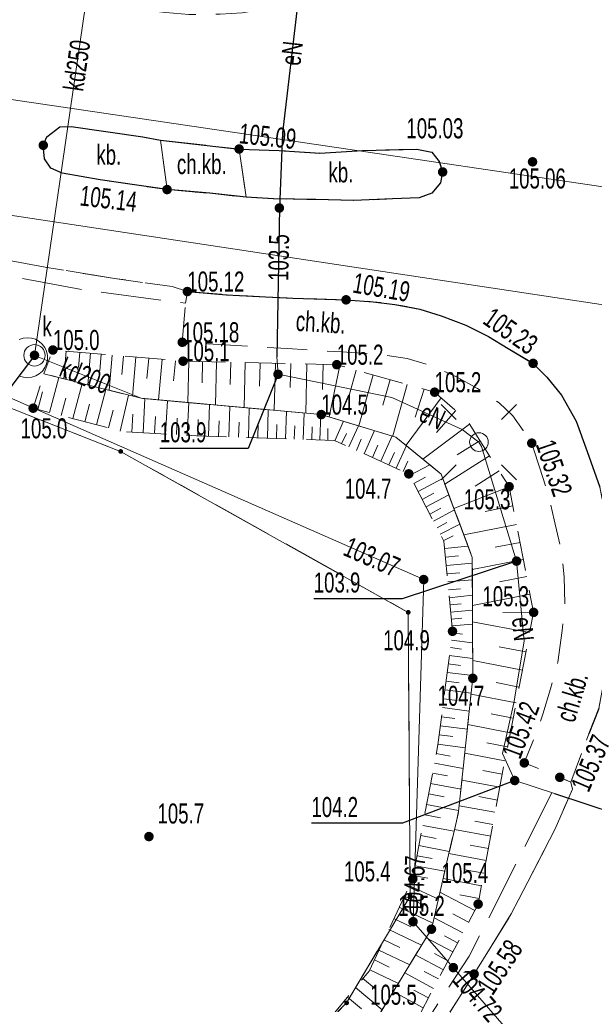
# Model space of a CAD drawing. Header units: inches. Extents: x 6497603 to 6502483, y 5925790 to 5934357.
# Tile 104 of 256: x 6501001 to 6501023, y 5926097 to 5926133. Entities that reach past the tile are written whole.
import ezdxf
from ezdxf.enums import TextEntityAlignment as Align

# ---------------------------------------------------------------- set-up
doc = ezdxf.new("R2010")
doc.units = ezdxf.units.IN
doc.header["$MEASUREMENT"] = 0
for name, pattern in [('1.5_0.75', [2.25, 1.5, -0.75]), ('2.25_0.75', [3, 2.25, -0.75]), ('219-1000', [0, 0]), ('egkk-1000', [3, 2.25, -0.75]), ('egug-1000', [1.5, 0.75, -0.75])]:
    doc.linetypes.add(name, pattern=pattern)
for name, color, linetype in [('000 Inne (niezydentyfikowane)', 7, 'Continuous'), ('203-punkt graniczny', 7, 'Continuous'), ('217-kontur klasyfikacyjny', 7, 'Continuous'), ('218-kontur użytku gruntowego', 7, 'Continuous'), ('219-działka ewidencyjna', 7, 'Continuous'), ('chodnik', 7, 'Continuous'), ('chodnik-Atr17', 7, 'Continuous'), ('jezdnia', 7, 'Continuous'), ('komora podziemna', 7, 'Continuous'), ('krawężnik', 7, 'Continuous'), ('latarnia', 7, 'Continuous'), ('obszar utwardzony', 7, 'Continuous'), ('obszar utwardzony-Atr17', 7, 'Continuous'), ('obudowa ochronna przewodu', 7, 'Continuous'), ('pikieta naturalna', 7, 'Continuous'), ('pikieta naturalna-Atr2', 7, 'Continuous'), ('pikieta sztuczna', 7, 'Continuous'), ('pikieta sztuczna-Atr2', 7, 'Continuous'), ('przewód elektroenergetyczny podziemny', 7, 'Continuous'), ('przewód elektroenergetyczny podziemny-Atr1', 7, 'Continuous'), ('przewód kanalizacyjny', 7, 'Continuous'), ('przewód kanalizacyjny-Atr1', 7, 'Continuous'), ('przewód telekomunikacyjny podziemny', 7, 'Continuous'), ('rzędna', 7, 'Continuous'), ('rzędna-Atr2', 7, 'Continuous'), ('skarpa nieumocniona', 7, 'Continuous'), ('właz do komory lub kanału - okrągły', 7, 'Continuous'), ('właz do komory lub kanału - okrągły-Atr17', 7, 'Continuous')]:
    doc.layers.add(name, color=color, linetype=linetype)
doc.styles.get("Standard").update_dxf_attribs({"font": 'arial.ttf'})

# ---------------------------------------------------------------- blocks, each defined once
blk = doc.blocks.new('203')
at = {"linetype": 'Continuous', "lineweight": 0}
h = blk.add_hatch(color=0, dxfattribs=at)
edge = h.paths.add_edge_path()
edge.add_arc((0, 0), 0.09, 0, 360)
blk = doc.blocks.new('PW01')
at = {"linetype": 'Continuous', "lineweight": 13}
h = blk.add_hatch(color=0, dxfattribs=at)
edge = h.paths.add_edge_path()
edge.add_arc((0, 0), 0.18, 0, 360)
blk = doc.blocks.new('US22')
at = {"color": 0, "linetype": 'Continuous', "lineweight": 0}
blk.add_circle((0, 0), 0.4, dxfattribs=at)
blk = doc.blocks.new('SM01')
at = {"color": 0, "linetype": 'Continuous', "lineweight": 13}
for p, q in [((-0.848, 0.848), (-1.414, 1.414)), ((0.849, 0.848), (1.414, 1.414)), ((-0.848, -0.849), (-1.414, -1.414)), ((0.849, -0.849), (1.414, -1.414))]:
    blk.add_line(p, q, dxfattribs=at)
blk.add_circle((0, 0), 0.35, dxfattribs=at)

msp = doc.modelspace()

# ---------------------------------------------------------------- linework, layer by layer
at = {"layer": '000 Inne (niezydentyfikowane)', "color": 7, "linetype": 'Continuous', "lineweight": 18, "flags": 128}
for points in [[(6501002.81, 5926121.04), (6501002.72, 5926120)], [(6501003.32, 5926120.99), (6501003.27, 5926120.43)], [(6501003.72, 5926120.96), (6501003.62, 5926119.77)], [(6501004.12, 5926120.92), (6501004.07, 5926120.3)], [(6501004.53, 5926120.89), (6501004.42, 5926119.57)], [(6501004.96, 5926120.85), (6501004.9, 5926120.16)], [(6501005.42, 5926120.81), (6501005.29, 5926119.35)], [(6501005.9, 5926120.77), (6501005.83, 5926120.01)], [(6501006.4, 5926120.73), (6501006.27, 5926119.21)], [(6501006.9, 5926120.68), (6501006.83, 5926119.93)], [(6501007.41, 5926120.66), (6501007.37, 5926119.11)], [(6501007.92, 5926120.64), (6501007.9, 5926119.85)], [(6501008.44, 5926120.63), (6501008.4, 5926119.02)], [(6501008.98, 5926120.62), (6501008.96, 5926119.79)], [(6501009.52, 5926120.61), (6501009.48, 5926118.92)], [(6501010.08, 5926120.59), (6501010.06, 5926119.73)], [(6501010.65, 5926120.58), (6501010.61, 5926118.82)], [(6501011.23, 5926120.57), (6501011.21, 5926119.67)], [(6501011.83, 5926120.56), (6501011.79, 5926118.71)], [(6501012.44, 5926120.54), (6501012.42, 5926119.6)], [(6501013.06, 5926120.5), (6501012.66, 5926118.57)], [(6501013.68, 5926120.32), (6501013.42, 5926119.37)], [(6501002.18, 5926118.74), (6501002.53, 5926120.05)], [(6501003.06, 5926118.51), (6501003.41, 5926119.83)], [(6501014.31, 5926120.15), (6501013.78, 5926118.24)], [(6501014.95, 5926119.97), (6501014.68, 5926119.01)], [(6501015.59, 5926119.79), (6501015.05, 5926117.86)], [(6501001.75, 5926118.85), (6501001.92, 5926119.51)], [(6501003.95, 5926118.28), (6501004.3, 5926119.6)], [(6501016.23, 5926119.61), (6501015.89, 5926118.56)], [(6501002.62, 5926118.62), (6501002.8, 5926119.28)], [(6501003.51, 5926118.39), (6501003.68, 5926119.05)], [(6501004.83, 5926118.04), (6501005.14, 5926119.39)], [(6501005.7, 5926117.98), (6501005.76, 5926119.26)], [(6501006.53, 5926117.93), (6501006.6, 5926119.18)], [(6501007.34, 5926117.89), (6501007.41, 5926119.11)], [(6501016.86, 5926119.29), (6501015.55, 5926117.51)], [(6501004.39, 5926118.16), (6501004.57, 5926118.83)], [(6501008.14, 5926117.85), (6501008.18, 5926119.04)], [(6501008.9, 5926117.83), (6501008.94, 5926118.97)], [(6501009.64, 5926117.8), (6501009.67, 5926118.9)], [(6501010.35, 5926117.78), (6501010.38, 5926118.84)], [(6501011.03, 5926117.75), (6501011.07, 5926118.78)], [(6501011.69, 5926117.73), (6501011.73, 5926118.72)], [(6501017.41, 5926118.81), (6501016.69, 5926117.99)], [(6501005.27, 5926118), (6501005.31, 5926118.67)], [(6501006.12, 5926117.96), (6501006.15, 5926118.59)], [(6501006.94, 5926117.91), (6501006.97, 5926118.53)], [(6501007.74, 5926117.87), (6501007.76, 5926118.47)], [(6501008.52, 5926117.84), (6501008.54, 5926118.42)], [(6501009.27, 5926117.81), (6501009.29, 5926118.38)], [(6501009.99, 5926117.79), (6501010.01, 5926118.33)], [(6501012.32, 5926117.71), (6501012.35, 5926118.66)], [(6501012.88, 5926117.68), (6501013.2, 5926118.41)], [(6501010.69, 5926117.77), (6501010.71, 5926118.29)], [(6501011.36, 5926117.74), (6501011.38, 5926118.24)], [(6501012.01, 5926117.72), (6501012.03, 5926118.2)], [(6501012.61, 5926117.7), (6501012.62, 5926118.14)], [(6501013.13, 5926117.57), (6501013.31, 5926117.95)], [(6501013.4, 5926117.45), (6501013.76, 5926118.24)], [(6501013.98, 5926117.19), (6501014.37, 5926118.06)], [(6501017.93, 5926118.3), (6501016.18, 5926116.99)], [(6501013.69, 5926117.32), (6501013.87, 5926117.74)], [(6501014.6, 5926116.91), (6501015.03, 5926117.86)], [(6501018.32, 5926117.69), (6501017.47, 5926117.15)], [(6501014.29, 5926117.05), (6501014.49, 5926117.51)], [(6501014.9, 5926116.78), (6501015.11, 5926117.24)], [(6501015.18, 5926116.65), (6501015.56, 5926117.5)], [(6501015.44, 5926116.53), (6501015.62, 5926116.92)], [(6501018.68, 5926117.11), (6501017, 5926116.05)], [(6501015.68, 5926116.38), (6501016.44, 5926116.78)], [(6501019.04, 5926116.55), (6501018.14, 5926115.98)], [(6501015.84, 5926116.08), (6501016.28, 5926116.31)], [(6501016, 5926115.78), (6501016.92, 5926116.26)], [(6501019.41, 5926115.95), (6501017.34, 5926115.14)], [(6501016.15, 5926115.48), (6501016.59, 5926115.72)], [(6501016.3, 5926115.2), (6501017.15, 5926115.65)], [(6501016.44, 5926114.93), (6501016.85, 5926115.15)], [(6501016.58, 5926114.67), (6501017.36, 5926115.09)], [(6501019.55, 5926115.24), (6501018.51, 5926115.03)], [(6501016.71, 5926114.42), (6501017.08, 5926114.62)], [(6501016.83, 5926114.18), (6501017.56, 5926114.56)], [(6501019.69, 5926114.54), (6501017.71, 5926114.15)], [(6501016.96, 5926113.94), (6501017.31, 5926114.12)], [(6501017, 5926113.64), (6501017.87, 5926113.73)], [(6501019.82, 5926113.87), (6501018.89, 5926113.69)], [(6501017.03, 5926113.32), (6501017.51, 5926113.37)], [(6501019.94, 5926113.23), (6501018.03, 5926112.86)], [(6501017.06, 5926113), (6501018.03, 5926113.09)], [(6501017.09, 5926112.69), (6501017.56, 5926112.73)], [(6501017.12, 5926112.39), (6501018.03, 5926112.47)], [(6501020.07, 5926112.6), (6501019.05, 5926112.4)], [(6501017.14, 5926112.09), (6501017.59, 5926112.13)], [(6501017.17, 5926111.8), (6501018.04, 5926111.89)], [(6501020.2, 5926111.93), (6501018.04, 5926111.51)], [(6501017.2, 5926111.53), (6501017.62, 5926111.57)], [(6501017.22, 5926111.26), (6501018.04, 5926111.33)], [(6501017.25, 5926110.99), (6501017.64, 5926111.03)], [(6501020.33, 5926111.23), (6501019.18, 5926111.24)], [(6501017.27, 5926110.74), (6501018.04, 5926110.81)], [(6501020.18, 5926110.49), (6501018.04, 5926110.9)], [(6501017.25, 5926110.21), (6501018.04, 5926110.11)], [(6501017.28, 5926110.48), (6501017.66, 5926110.43)], [(6501017.21, 5926109.93), (6501017.63, 5926109.87)], [(6501020.04, 5926109.77), (6501019.04, 5926109.96)], [(6501017.17, 5926109.63), (6501018.05, 5926109.52)], [(6501017.13, 5926109.32), (6501017.59, 5926109.26)], [(6501019.91, 5926109.09), (6501018.05, 5926109.45)], [(6501017.09, 5926109), (6501018.05, 5926108.88)], [(6501017.01, 5926108.35), (6501017.99, 5926108.22)], [(6501017.05, 5926108.67), (6501017.54, 5926108.61)], [(6501019.79, 5926108.45), (6501018.92, 5926108.62)], [(6501016.96, 5926108.01), (6501017.46, 5926107.95)], [(6501019.67, 5926107.86), (6501017.99, 5926108.19)], [(6501016.92, 5926107.68), (6501017.92, 5926107.55)], [(6501016.88, 5926107.34), (6501017.38, 5926107.28)], [(6501019.56, 5926107.29), (6501018.74, 5926107.45)], [(6501016.83, 5926107), (6501017.85, 5926106.87)], [(6501019.45, 5926106.74), (6501017.87, 5926107.05)], [(6501016.79, 5926106.66), (6501017.3, 5926106.6)], [(6501016.74, 5926106.31), (6501017.77, 5926106.18)], [(6501019.35, 5926106.21), (6501018.58, 5926106.36)], [(6501016.68, 5926105.96), (6501017.2, 5926105.86)], [(6501019.25, 5926105.69), (6501017.75, 5926105.98)], [(6501016.61, 5926105.6), (6501017.69, 5926105.4)], [(6501016.54, 5926105.23), (6501017.1, 5926105.12)], [(6501019.15, 5926105.19), (6501018.42, 5926105.32)], [(6501016.47, 5926104.84), (6501017.61, 5926104.63)], [(6501019.06, 5926104.7), (6501017.64, 5926104.96)], [(6501016.4, 5926104.45), (6501016.98, 5926104.34)], [(6501018.97, 5926104.22), (6501018.28, 5926104.35)], [(6501016.32, 5926104.05), (6501017.52, 5926103.83)], [(6501018.88, 5926103.76), (6501017.54, 5926104)], [(6501016.25, 5926103.66), (6501016.84, 5926103.55)], [(6501016.18, 5926103.27), (6501017.35, 5926103.05)], [(6501018.8, 5926103.3), (6501018.13, 5926103.43)], [(6501016.1, 5926102.89), (6501016.68, 5926102.78)], [(6501018.72, 5926102.86), (6501017.36, 5926103.11)], [(6501016.03, 5926102.51), (6501017.17, 5926102.29)], [(6501018.64, 5926102.4), (6501017.95, 5926102.53)], [(6501015.96, 5926102.13), (6501016.53, 5926102.03)], [(6501018.55, 5926101.95), (6501017.15, 5926102.21)], [(6501015.89, 5926101.76), (6501017, 5926101.56)], [(6501015.82, 5926101.39), (6501016.37, 5926101.29)], [(6501018.46, 5926101.48), (6501017.76, 5926101.61)], [(6501015.68, 5926101.01), (6501016.76, 5926100.5)], [(6501018.38, 5926101.01), (6501016.94, 5926101.28)], [(6501015.49, 5926100.62), (6501016.08, 5926100.34)], [(6501018.12, 5926100.08), (6501016.82, 5926100.77)], [(6501018.29, 5926100.53), (6501017.56, 5926100.67)], [(6501015.29, 5926100.2), (6501016.55, 5926099.6)], [(6501017.89, 5926099.64), (6501017.3, 5926099.96)], [(6501015.09, 5926099.78), (6501015.73, 5926099.47)], [(6501017.68, 5926099.24), (6501016.6, 5926099.81)], [(6501014.9, 5926099.37), (6501016.13, 5926098.78)], [(6501017.48, 5926098.87), (6501016.99, 5926099.13)], [(6501014.71, 5926098.98), (6501015.31, 5926098.69)], [(6501017.3, 5926098.53), (6501016.3, 5926099.06)], [(6501014.53, 5926098.6), (6501015.69, 5926098.05)], [(6501016.95, 5926097.86), (6501015.91, 5926098.41)], [(6501017.12, 5926098.2), (6501016.62, 5926098.47)], [(6501014.36, 5926098.23), (6501014.91, 5926097.96)], [(6501014.19, 5926097.86), (6501015.26, 5926097.35)], [(6501016.58, 5926097.16), (6501015.5, 5926097.74)], [(6501016.76, 5926097.52), (6501016.23, 5926097.8)], [(6501013.93, 5926097.53), (6501014.41, 5926097.13)], [(6501013.65, 5926097.19), (6501014.65, 5926096.36)], [(6501016.19, 5926096.44), (6501015.07, 5926097.04)], [(6501016.39, 5926096.81), (6501015.84, 5926097.1)], [(6501013.35, 5926096.83), (6501013.88, 5926096.4)]]:
    msp.add_lwpolyline(points, dxfattribs=at)
at = {"layer": '217-kontur klasyfikacyjny', "color": 3, "linetype": 'egkk-1000', "lineweight": 18, "flags": 128}
for points in [[(6501004.85, 5926117.28), (6500987.94, 5926123.94)], [(6501015.63, 5926111.25), (6501004.85, 5926117.28)], [(6501015.7, 5926100.62), (6501015.63, 5926111.25)], [(6501013.32, 5926096.62), (6501015.7, 5926100.62)], [(6501008.36, 5926091.56), (6501013.32, 5926096.62)]]:
    msp.add_lwpolyline(points, dxfattribs=at)
at = {"layer": '218-kontur użytku gruntowego', "color": 3, "linetype": 'egug-1000', "lineweight": 18, "flags": 128}
for points in [[(6501004.85, 5926117.28), (6500987.94, 5926123.94)], [(6501015.63, 5926111.25), (6501004.85, 5926117.28)], [(6501015.7, 5926100.62), (6501015.63, 5926111.25)], [(6501013.32, 5926096.62), (6501015.7, 5926100.62)], [(6501008.36, 5926091.56), (6501013.32, 5926096.62)]]:
    msp.add_lwpolyline(points, dxfattribs=at)
at = {"layer": '219-działka ewidencyjna', "color": 3, "linetype": '219-1000', "lineweight": 18, "flags": 128}
for points in [[(6501054.43, 5926122.55), (6500906.65, 5926144.35)], [(6500976.56, 5926129.78), (6501062.46, 5926116.8)], [(6500987.94, 5926123.94), (6501004.85, 5926117.28)], [(6501004.85, 5926117.28), (6501015.63, 5926111.25)], [(6501015.63, 5926111.25), (6501015.7, 5926100.62)], [(6501013.32, 5926096.62), (6501015.7, 5926100.62)], [(6501008.36, 5926091.56), (6501013.32, 5926096.62)]]:
    msp.add_lwpolyline(points, dxfattribs=at)
at = {"layer": 'chodnik', "color": 7, "linetype": '1.5_0.75', "lineweight": 18, "flags": 128}
for points in [[(6501009.29, 5926128.61), (6501009.55, 5926126.8), (6501008.19, 5926126.95), (6501006.59, 5926127.09), (6501006.34, 5926128.94)], [(6501007.35, 5926123.27), (6501008.82, 5926123.15), (6501010.28, 5926123.07), (6501011.3, 5926123.02), (6501013.3, 5926122.96), (6501014.32, 5926122.89), (6501015.13, 5926122.79), (6501016.07, 5926122.61), (6501016.87, 5926122.36), (6501017.79, 5926122.01), (6501018.64, 5926121.59), (6501019.37, 5926121.14), (6501020.31, 5926120.58), (6501020.82, 5926120.06), (6501021.38, 5926119.39), (6501021.93, 5926118.41), (6501022.34, 5926117.28), (6501022.81, 5926115.94), (6501023.17, 5926114.21), (6501023.37, 5926112.99), (6501023.42, 5926111.89), (6501023.35, 5926110.74), (6501023.19, 5926109.6), (6501022.96, 5926108.66), (6501022.77, 5926107.65), (6501022.4, 5926106.7), (6501021.73, 5926104.89), (6501021.31, 5926105.07), (6501019.98, 5926105.61), (6501020.44, 5926106.77), (6501020.68, 5926107.44), (6501020.96, 5926108.39), (6501021.24, 5926109.38), (6501021.4, 5926110.57), (6501021.5, 5926111.56), (6501021.48, 5926112.58), (6501021.37, 5926113.56), (6501021.1, 5926114.72), (6501020.89, 5926115.66), (6501020.56, 5926116.65), (6501020.26, 5926117.59), (6501019.94, 5926118.06), (6501019.55, 5926118.61), (6501019.04, 5926119.1), (6501018.23, 5926119.64), (6501017.41, 5926120.09), (6501016.57, 5926120.47), (6501015.59, 5926120.76), (6501014.43, 5926120.93), (6501013.14, 5926121.01), (6501011.11, 5926121.13), (6501010.13, 5926121.19), (6501007.16, 5926121.37), (6501007.28, 5926122.83)]]:
    msp.add_lwpolyline(points, close=True, dxfattribs=at)
at = {"layer": 'jezdnia', "color": 7, "linetype": '2.25_0.75', "lineweight": 18, "flags": 128}
for points in [[(6500967.52, 5926475.78), (6500970.47, 5926475.3), (6500970.34, 5926474.17), (6500969.68, 5926470.3), (6500969.49, 5926469.27), (6500968.64, 5926464.1), (6500968.02, 5926460.39), (6500966.41, 5926450.57), (6500964.71, 5926440.65), (6500963.12, 5926430.78), (6500961.32, 5926419.97), (6500959.67, 5926410.08), (6500959.52, 5926409.05), (6500958.4, 5926402.16), (6500958.2, 5926401.16), (6500956.52, 5926390.93), (6500955.92, 5926387.39), (6500955.8, 5926386.37), (6500953.89, 5926374.55), (6500953.73, 5926373.46), (6500953.44, 5926371.55), (6500953.08, 5926369.21), (6500952.69, 5926366.58), (6500952.26, 5926363.66), (6500951.98, 5926361.63), (6500951.62, 5926358.68), (6500951.27, 5926355.63), (6500950.83, 5926351.7), (6500950.56, 5926348.7), (6500950.2, 5926344.71), (6500949.87, 5926340.76), (6500949.76, 5926338.7), (6500949.68, 5926335.75), (6500949.64, 5926334.74), (6500949.52, 5926328.23), (6500949.49, 5926327.2), (6500949.48, 5926325.22), (6500949.47, 5926322.2), (6500949.55, 5926319.76), (6500949.66, 5926317.23), (6500949.84, 5926313.23), (6500950.01, 5926310.21), (6500950.17, 5926308.21), (6500950.43, 5926305.18), (6500950.74, 5926302.26), (6500951.06, 5926299.26), (6500951.49, 5926295.58), (6500952.08, 5926290.33), (6500952.73, 5926285.4), (6500953.13, 5926282.44), (6500953.57, 5926279.4), (6500954.04, 5926276.46), (6500954.41, 5926274.33), (6500954.74, 5926272.49), (6500955.37, 5926269.55), (6500956.06, 5926266.66), (6500956.52, 5926264.7), (6500957.04, 5926262.72), (6500957.79, 5926259.85), (6500958.59, 5926257.01), (6500959.46, 5926254.06), (6500960.33, 5926251.13), (6500961.47, 5926247.41), (6500962.32, 5926244.49), (6500963.34, 5926241.33), (6500964.48, 5926237.89), (6500965.5, 5926234.96), (6500966.14, 5926233.14), (6500966.53, 5926232.14), (6500968.88, 5926225.61), (6500969.29, 5926224.6), (6500970.02, 5926222.74), (6500970.38, 5926221.87), (6500971.84, 5926218.15), (6500972.99, 5926215.36), (6500974.13, 5926212.6), (6500975.34, 5926209.86), (6500976.57, 5926207.09), (6500977.79, 5926204.36), (6500979.13, 5926201.69), (6500980.03, 5926199.93), (6500981.16, 5926197.8), (6500982.17, 5926195.97), (6500982.82, 5926194.92), (6500983.5, 5926193.77), (6500984.62, 5926192.1), (6500985.77, 5926190.49), (6500986.98, 5926188.92), (6500988.2, 5926187.36), (6500989.17, 5926186.2), (6500990.87, 5926184.3), (6500992.5, 5926182.51), (6500994.27, 5926180.73), (6500995.76, 5926179.32), (6500997.26, 5926177.93), (6500997.98, 5926177.32), (6500999.49, 5926176), (6501001.04, 5926174.69), (6501002.64, 5926173.48), (6501003.77, 5926172.66), (6501005.08, 5926171.78), (6501006.76, 5926170.76), (6501009.35, 5926169.19), (6501011.02, 5926168.15), (6501012.75, 5926167), (6501015.2, 5926165.27), (6501017.63, 5926163.53), (6501019.23, 5926162.32), (6501020.36, 5926161.31), (6501021.45, 5926160.26), (6501022.54, 5926159.21), (6501023.77, 5926157.9), (6501024.43, 5926157.12), (6501025.28, 5926156.11), (6501026.36, 5926154.87), (6501027.57, 5926153.3), (6501028.15, 5926152.45), (6501028.65, 5926151.68), (6501029.28, 5926150.71), (6501030.17, 5926149.6), (6501030.99, 5926148.6), (6501031.86, 5926147.75), (6501032.71, 5926147), (6501033.36, 5926146.49), (6501034.56, 5926145.76), (6501035.84, 5926145.14), (6501037.14, 5926144.59), (6501038.54, 5926143.97), (6501039.7, 5926143.38), (6501041.25, 5926142.34), (6501042.55, 5926141.23), (6501043.36, 5926140.29), (6501044.15, 5926139.04), (6501044.95, 5926137.68), (6501045.97, 5926135.97), (6501046.76, 5926134.83), (6501047.06, 5926134.43), (6501047.46, 5926133.9), (6501048.29, 5926133.07), (6501049.15, 5926132.29), (6501050.1, 5926131.67), (6501051.14, 5926131.14), (6501052.32, 5926130.71), (6501053.32, 5926130.44), (6501054.33, 5926130.26), (6501054.81, 5926130.11), (6501059.21, 5926129.52), (6501060.24, 5926129.37), (6501062.18, 5926128.95), (6501065.52, 5926128.17), (6501067.51, 5926127.68), (6501067.94, 5926127.56), (6501072.36, 5926126.36), (6501076.16, 5926125.39), (6501077, 5926125.24), (6501079.93, 5926124.73), (6501091.81, 5926122.96), (6501106.86, 5926120.63), (6501107.86, 5926120.45), (6501114.26, 5926119.46), (6501115.28, 5926119.31), (6501129.17, 5926117.14), (6501141.73, 5926115.29), (6501155.8, 5926113.1), (6501156.84, 5926112.94), (6501163.71, 5926111.96), (6501164.73, 5926111.81), (6501169.7, 5926111.07), (6501186.02, 5926108.73), (6501187.04, 5926108.57), (6501197.9, 5926107.02), (6501198.93, 5926106.86), (6501209.44, 5926105.01), (6501213.12, 5926104.73), (6501214.13, 5926104.59), (6501218.06, 5926103.95), (6501219.09, 5926103.82), (6501225, 5926102.98), (6501226.03, 5926103), (6501226.9, 5926103.16), (6501227.59, 5926103.32), (6501228.34, 5926103.71), (6501228.93, 5926104.14), (6501229.4, 5926105.03), (6501229.75, 5926106.03), (6501230.03, 5926107.51), (6501230.13, 5926108.51), (6501230.41, 5926111.43), (6501235.51, 5926111.16), (6501235.42, 5926108.23), (6501235.48, 5926107.23), (6501235.64, 5926106.46), (6501236.12, 5926105.41), (6501236.84, 5926104.54), (6501237.77, 5926103.89), (6501238.91, 5926103.49), (6501240.04, 5926103.43), (6501241.16, 5926103.54), (6501242.17, 5926103.85), (6501243.16, 5926104.12), (6501253.15, 5926106.97), (6501253.23, 5926106.89), (6501254.28, 5926103.94), (6501255.15, 5926100.97), (6501254.99, 5926100.67), (6501253.62, 5926100.28), (6501252.65, 5926100), (6501249.77, 5926099.21), (6501248.73, 5926098.94), (6501244.96, 5926097.81), (6501243.92, 5926097.57), (6501242.05, 5926097.03), (6501240.92, 5926096.64), (6501239.24, 5926095.9), (6501238.04, 5926095.27), (6501237.2, 5926094.68), (6501236.35, 5926093.84), (6501235.38, 5926092.95), (6501234.5, 5926091.83), (6501233.74, 5926090.74), (6501233.24, 5926089.73), (6501232.77, 5926088.7), (6501232.51, 5926087.65), (6501232.15, 5926085.66), (6501231.07, 5926079.74), (6501230.21, 5926075.13), (6501227.92, 5926063.04), (6501227.8, 5926062.48), (6501227.76, 5926061.73), (6501227.77, 5926061.08), (6501227.88, 5926060.39), (6501228.08, 5926059.83), (6501228.38, 5926059.33), (6501228.85, 5926058.88), (6501229.59, 5926058.46), (6501230.48, 5926058.18), (6501231.24, 5926057.98), (6501236.18, 5926057.48), (6501247.14, 5926056.54), (6501247.78, 5926056.32), (6501247.32, 5926053.12), (6501247.25, 5926050.18), (6501240.84, 5926050.54), (6501235.01, 5926051.15), (6501232.93, 5926051.11), (6501231.58, 5926051.14), (6501230.74, 5926051.16), (6501229.93, 5926051.11), (6501229.08, 5926050.94), (6501228.33, 5926050.61), (6501227.56, 5926049.99), (6501227.03, 5926049.46), (6501226.57, 5926048.76), (6501226.26, 5926048.04), (6501226.07, 5926047), (6501224.9, 5926038.07), (6501224.76, 5926037.04), (6501223.95, 5926030.65), (6501223.78, 5926029.64), (6501222.8, 5926021.69), (6501222.62, 5926020.67), (6501221.85, 5926014.28), (6501221.72, 5926013.21), (6501220.01, 5926001.35), (6501219.92, 5926000.35), (6501218.92, 5925993.96), (6501218.73, 5925992.94), (6501217.59, 5925985.53), (6501217.19, 5925983.25), (6501216.34, 5925978.62), (6501216.11, 5925977.64), (6501215.34, 5925973.74), (6501215.12, 5925972.71), (6501214.1, 5925967.79), (6501212.17, 5925958.57), (6501211.6, 5925955.9), (6501210.39, 5925950.18), (6501210.15, 5925949.2), (6501208.72, 5925942.4), (6501208.51, 5925941.33), (6501206.97, 5925934), (6501206.1, 5925929.6), (6501205.96, 5925928.62), (6501203.95, 5925916.84), (6501200.99, 5925899.07), (6501197.27, 5925877.8), (6501197.19, 5925877.04), (6501197.19, 5925876.24), (6501197.31, 5925875.07), (6501197.66, 5925873.98), (6501197.97, 5925873.22), (6501198.63, 5925872.3), (6501199.23, 5925871.72), (6501199.74, 5925871.37), (6501200.42, 5925871.01), (6501201.38, 5925870.71), (6501202.44, 5925870.55), (6501201.55, 5925864.88), (6501201.24, 5925864.89), (6501200.2, 5925864.97), (6501198.98, 5925864.81), (6501197.51, 5925864.23), (6501196.67, 5925863.67), (6501195.78, 5925862.79), (6501195.34, 5925862.22), (6501195.05, 5925861.84), (6501194.69, 5925861.34), (6501194.31, 5925860.58), (6501193.88, 5925859.32), (6501193.66, 5925858.13), (6501191.37, 5925844.58), (6501188.63, 5925845.69), (6501186.06, 5925846.29), (6501188.34, 5925859.28), (6501189.55, 5925865.75), (6501190.19, 5925869.41), (6501190.72, 5925872.53), (6501192, 5925879.57), (6501195.3, 5925899.15), (6501198.39, 5925917.25), (6501200.06, 5925927.91), (6501200.49, 5925930.37), (6501201.43, 5925935.3), (6501202.26, 5925939.27), (6501205.89, 5925956.67), (6501206.71, 5925960.26), (6501209.44, 5925973.27), (6501210.33, 5925977.62), (6501211, 5925981.11), (6501211.51, 5925984.07), (6501211.73, 5925985.08), (6501212.62, 5925991.03), (6501213.62, 5925996.92), (6501213.83, 5925997.96), (6501214.76, 5926004.82), (6501214.89, 5926005.86), (6501216.15, 5926014.76), (6501216.28, 5926015.75), (6501217.09, 5926022.16), (6501217.19, 5926023.22), (6501218.27, 5926030.95), (6501221.29, 5926054.94), (6501221.42, 5926055.98), (6501222.24, 5926062.4), (6501222.34, 5926063.44), (6501224.16, 5926076.33), (6501224.9, 5926081.72), (6501225.66, 5926087.21), (6501225.76, 5926088.39), (6501225.79, 5926089.57), (6501225.74, 5926090.79), (6501225.65, 5926091.85), (6501225.41, 5926093.04), (6501225.02, 5926094.16), (6501224.47, 5926095.07), (6501223.68, 5926095.94), (6501222.87, 5926096.5), (6501222, 5926096.87), (6501221.03, 5926097.17), (6501220.05, 5926097.37), (6501218.15, 5926097.65), (6501217.08, 5926097.83), (6501213.18, 5926098.37), (6501212.16, 5926098.52), (6501210.21, 5926098.79), (6501209.19, 5926099), (6501203.73, 5926099.73), (6501202.71, 5926099.87), (6501199.75, 5926100.28), (6501198.75, 5926100.43), (6501192.84, 5926101.32), (6501191.84, 5926101.46), (6501178.52, 5926103.46), (6501168.08, 5926104.92), (6501167.07, 5926105.07), (6501161.11, 5926105.95), (6501160.15, 5926106.11), (6501141.22, 5926108.96), (6501128.91, 5926110.87), (6501107.19, 5926114.24), (6501091.02, 5926116.76), (6501087.03, 5926117.36), (6501085.63, 5926117.57), (6501084.66, 5926117.74), (6501082.7, 5926117.91), (6501080.66, 5926118.01), (6501077.67, 5926118.12), (6501076.66, 5926118.16), (6501075.65, 5926118.1), (6501074.96, 5926118.04), (6501074.24, 5926117.87), (6501073.45, 5926117.58), (6501072.83, 5926117.24), (6501072.24, 5926116.73), (6501071.92, 5926116.36), (6501071.6, 5926115.95), (6501071.13, 5926115.07), (6501070.2, 5926112.15), (6501069.14, 5926109.35), (6501065.67, 5926107.67), (6501060.98, 5926105.37), (6501056.17, 5926102.92), (6501047.77, 5926098.64), (6501039.02, 5926094.25), (6501035.19, 5926092.32), (6501033.38, 5926091.57), (6501031.9, 5926091.17), (6501030.72, 5926091), (6501029.45, 5926090.96), (6501027.96, 5926091.09), (6501026.37, 5926091.21), (6501025.08, 5926091.02), (6501023.8, 5926090.63), (6501022.54, 5926089.24), (6501020.92, 5926087.38), (6501018.93, 5926085.36), (6501016.88, 5926083.52), (6501014.11, 5926081.3), (6501011.15, 5926079.19), (6501008.09, 5926077.35), (6501004.66, 5926075.72), (6501000.14, 5926073.66), (6500996.05, 5926071.78), (6500991.19, 5926069.54), (6500987.22, 5926067.8), (6500985.88, 5926070.25), (6500984.5, 5926072.54), (6500990.81, 5926076.24), (6500997.85, 5926080.69), (6501004.96, 5926085.16), (6501007.77, 5926086.97), (6501009.89, 5926088.54), (6501012.32, 5926090.44), (6501014.72, 5926092.81), (6501016.4, 5926095.01), (6501018.1, 5926097.7), (6501019.49, 5926099.95), (6501021.13, 5926103.12), (6501021.79, 5926104.63), (6501021.73, 5926104.89), (6501022.4, 5926106.7), (6501022.77, 5926107.65), (6501022.96, 5926108.66), (6501023.19, 5926109.6), (6501023.35, 5926110.74), (6501023.42, 5926111.89), (6501023.37, 5926112.99), (6501023.17, 5926114.21), (6501022.81, 5926115.94), (6501022.34, 5926117.28), (6501021.93, 5926118.41), (6501021.38, 5926119.39), (6501020.82, 5926120.06), (6501020.31, 5926120.58), (6501019.37, 5926121.14), (6501018.64, 5926121.59), (6501017.79, 5926122.01), (6501016.87, 5926122.36), (6501016.07, 5926122.61), (6501015.13, 5926122.79), (6501014.32, 5926122.89), (6501013.3, 5926122.96), (6501011.3, 5926123.02), (6501010.28, 5926123.07), (6501008.82, 5926123.15), (6501007.35, 5926123.27), (6501006.78, 5926123.46), (6501004.62, 5926123.76), (6501002.02, 5926124.18), (6501000.54, 5926124.46), (6500997.95, 5926125.21), (6500994.57, 5926126.41), (6500989.34, 5926128.79), (6500983.15, 5926131.79), (6500980.24, 5926133), (6500976.92, 5926134.27), (6500973.27, 5926135.38), (6500969.21, 5926136.46), (6500966.14, 5926137.16), (6500962.38, 5926137.84), (6500956.83, 5926138.72), (6500951.6, 5926139.58), (6500948.09, 5926140.28), (6500941.13, 5926141.59), (6500936.68, 5926142.36), (6500936.26, 5926142.38), (6500936.91, 5926144.94), (6500937.28, 5926147.22), (6500938.48, 5926147.26), (6500944.87, 5926146.1), (6500952.28, 5926144.84), (6500952.45, 5926144.94), (6500957.36, 5926144.12), (6500958.42, 5926144.02), (6500960.33, 5926143.82), (6500961.34, 5926143.73), (6500962.4, 5926143.7), (6500964.35, 5926143.61), (6500966.38, 5926143.52), (6500968.34, 5926143.33), (6500970.37, 5926142.99), (6500972.16, 5926142.64), (6500975.22, 5926141.96), (6500978.14, 5926141.2), (6500980.07, 5926140.59), (6500984.84, 5926139.11), (6500988.6, 5926137.98), (6500991.96, 5926137.02), (6500993.89, 5926136.41), (6500996.3, 5926135.75), (6500998.23, 5926135.25), (6500999.76, 5926134.9), (6501002.22, 5926134.43), (6501003.59, 5926134.13), (6501004.64, 5926133.95), (6501005.57, 5926133.82), (6501006.54, 5926133.72), (6501007.41, 5926133.65), (6501008.58, 5926133.66), (6501009.4, 5926133.71), (6501010.99, 5926133.99), (6501012.51, 5926134.33), (6501013.46, 5926134.67), (6501014.17, 5926134.95), (6501015.06, 5926135.45), (6501015.72, 5926135.84), (6501016.55, 5926136.42), (6501017.28, 5926137.05), (6501017.97, 5926137.76), (6501018.59, 5926138.35), (6501019.09, 5926139.31), (6501019.34, 5926140.2), (6501019.48, 5926141.24), (6501019.5, 5926142.22), (6501019.53, 5926143.17), (6501019.42, 5926144.33), (6501019.23, 5926145.48), (6501018.9, 5926146.66), (6501018.59, 5926147.63), (6501018.18, 5926148.39), (6501017.57, 5926149.31), (6501017.02, 5926149.96), (6501016.24, 5926150.87), (6501015.1, 5926152.17), (6501013.64, 5926153.83), (6501013.57, 5926154), (6501012.46, 5926155.3), (6501009.41, 5926158.38), (6501006.55, 5926161.1), (6501003.79, 5926163.84), (6501000.27, 5926167.22), (6500997.75, 5926169.48), (6500994.93, 5926171.9), (6500993.22, 5926173.37), (6500990.08, 5926176.36), (6500986.16, 5926180.45), (6500984.36, 5926182.53), (6500983.92, 5926182.88), (6500982.09, 5926185.15), (6500980.83, 5926186.8), (6500979.72, 5926188.4), (6500979.64, 5926188.64), (6500977.9, 5926191.3), (6500976.68, 5926193.39), (6500974.4, 5926197.5), (6500971.6, 5926203.33), (6500970.2, 5926206.34), (6500968.02, 5926211.54), (6500966.1, 5926216.13), (6500964.42, 5926220.5), (6500963.39, 5926223.18), (6500962.78, 5926224.79), (6500960.85, 5926229.86), (6500958.92, 5926235.34), (6500957.26, 5926240.34), (6500955.77, 5926245.22), (6500954.5, 5926249.48), (6500953.02, 5926254.47), (6500951.16, 5926261.1), (6500950.63, 5926263.22), (6500949.44, 5926268.23), (6500948.4, 5926273.5), (6500947.44, 5926279.19), (6500946.72, 5926284.52), (6500945.98, 5926290.57), (6500945.39, 5926295.06), (6500944.64, 5926301.22), (6500943.99, 5926308.19), (6500943.71, 5926313.06), (6500943.38, 5926320.02), (6500943.36, 5926324.68), (6500943.39, 5926329.54), (6500943.52, 5926335.16), (6500943.63, 5926336.77), (6500943.87, 5926342.09), (6500944.45, 5926348.6), (6500944.89, 5926353.17), (6500945.31, 5926356.92), (6500946, 5926362.7), (6500946.75, 5926367.77), (6500946.9, 5926369.53), (6500947.97, 5926376.36), (6500948.58, 5926379.99), (6500949.87, 5926387.54), (6500950.36, 5926390.87), (6500950.58, 5926392.97), (6500951.07, 5926399.96), (6500951.2, 5926400.17), (6500951.56, 5926405.22), (6500951.74, 5926408.6), (6500951.86, 5926412.25), (6500952.04, 5926414.31), (6500952.81, 5926417.99), (6500953.87, 5926422.25), (6500955.38, 5926427.84), (6500956.84, 5926433.28), (6500957.79, 5926436.87), (6500958.47, 5926439.89), (6500959.31, 5926444.93), (6500960.75, 5926453.89), (6500962.75, 5926465.71), (6500964.63, 5926476.24)], [(6501002.99, 5926129.45), (6501002.57, 5926129.44), (6501002.08, 5926129.07), (6501002, 5926128.87), (6501001.96, 5926128.63), (6501002, 5926128.24), (6501002.23, 5926127.89), (6501002.66, 5926127.71), (6501004.08, 5926127.45), (6501005.55, 5926127.24), (6501006.59, 5926127.09), (6501008.19, 5926126.95), (6501009.55, 5926126.8), (6501010.58, 5926126.74), (6501012.16, 5926126.72), (6501013.59, 5926126.68), (6501015.04, 5926126.74), (6501016.04, 5926126.78), (6501016.51, 5926126.95), (6501016.84, 5926127.34), (6501016.92, 5926127.75), (6501016.79, 5926128.14), (6501016.51, 5926128.49), (6501015.95, 5926128.61), (6501013.92, 5926128.55), (6501012.32, 5926128.46), (6501010.79, 5926128.55), (6501009.29, 5926128.61), (6501006.34, 5926128.94), (6501005.33, 5926129.12)]]:
    msp.add_lwpolyline(points, close=True, dxfattribs=at)
at = {"layer": 'komora podziemna', "color": 34, "linetype": 'Continuous', "lineweight": 18, "flags": 128}
msp.add_lwpolyline([(6501001.05, 5926121.47), (6501001.2, 5926121.52), (6501001.36, 5926121.54), (6501001.51, 5926121.52), (6501001.66, 5926121.48), (6501001.8, 5926121.4), (6501001.91, 5926121.3), (6501002.01, 5926121.17), (6501002.07, 5926121.03), (6501002.11, 5926120.87), (6501002.11, 5926120.72), (6501002.07, 5926120.56), (6501002.01, 5926120.42), (6501001.92, 5926120.29), (6501001.8, 5926120.19), (6501001.67, 5926120.11), (6501001.52, 5926120.06), (6501001.36, 5926120.04), (6501001.21, 5926120.06), (6501001.06, 5926120.1)], dxfattribs=at)
at = {"layer": 'krawężnik', "color": 7, "linetype": 'Continuous', "lineweight": 25, "flags": 128}
for points in [[(6501006.59, 5926127.09), (6501005.55, 5926127.24), (6501004.08, 5926127.45), (6501002.66, 5926127.71), (6501002.23, 5926127.89), (6501002, 5926128.24), (6501001.96, 5926128.63), (6501002, 5926128.87), (6501002.08, 5926129.07), (6501002.57, 5926129.44), (6501002.99, 5926129.45), (6501005.68, 5926129.06)], [(6501005.68, 5926129.06), (6501006.34, 5926128.94), (6501009.29, 5926128.61), (6501010.79, 5926128.55), (6501012.32, 5926128.46), (6501013.92, 5926128.55), (6501015.95, 5926128.61), (6501016.51, 5926128.49), (6501016.79, 5926128.14), (6501016.92, 5926127.75), (6501016.84, 5926127.34), (6501016.51, 5926126.95), (6501016.04, 5926126.78), (6501015.04, 5926126.74), (6501013.59, 5926126.68), (6501012.16, 5926126.72), (6501010.58, 5926126.74), (6501009.55, 5926126.8), (6501008.19, 5926126.95), (6501006.59, 5926127.09)], [(6501007.35, 5926123.27), (6501008.82, 5926123.15), (6501010.28, 5926123.07), (6501011.3, 5926123.02), (6501013.3, 5926122.96), (6501014.32, 5926122.89), (6501015.13, 5926122.79), (6501016.07, 5926122.61), (6501016.87, 5926122.36), (6501017.79, 5926122.01), (6501018.64, 5926121.59), (6501019.37, 5926121.14), (6501020.31, 5926120.58), (6501020.82, 5926120.06), (6501021.38, 5926119.39), (6501021.93, 5926118.41), (6501022.34, 5926117.28), (6501022.81, 5926115.94)], [(6501022.77, 5926107.65), (6501022.4, 5926106.7)]]:
    msp.add_lwpolyline(points, dxfattribs=at)
at = {"layer": 'obszar utwardzony', "color": 7, "linetype": '2.25_0.75', "lineweight": 18, "flags": 128}
for points in [[(6500936.68, 5926142.36), (6500941.13, 5926141.59), (6500948.09, 5926140.28), (6500951.6, 5926139.58), (6500956.83, 5926138.72), (6500962.38, 5926137.84), (6500966.14, 5926137.16), (6500969.21, 5926136.46), (6500973.27, 5926135.38), (6500976.92, 5926134.27), (6500980.24, 5926133), (6500983.15, 5926131.79), (6500989.34, 5926128.79), (6500994.57, 5926126.41), (6500997.95, 5926125.21), (6501000.54, 5926124.46), (6501002.02, 5926124.18), (6501004.62, 5926123.76), (6501006.78, 5926123.46), (6501007.35, 5926123.27), (6501007.28, 5926122.83), (6501003.55, 5926123.32), (6500999.89, 5926124), (6500995.96, 5926125.28), (6500991, 5926127.28), (6500984.97, 5926130.21), (6500979.99, 5926132.55), (6500972.85, 5926134.92), (6500965.24, 5926136.69), (6500956.23, 5926138.16), (6500946.38, 5926139.99), (6500936.5, 5926141.76)], [(6501006.34, 5926128.94), (6501006.59, 5926127.09), (6501005.55, 5926127.24), (6501004.08, 5926127.45), (6501002.66, 5926127.71), (6501002.23, 5926127.89), (6501002, 5926128.24), (6501001.96, 5926128.63), (6501002, 5926128.87), (6501002.08, 5926129.07), (6501002.57, 5926129.44), (6501002.99, 5926129.45), (6501005.33, 5926129.12)], [(6501009.29, 5926128.61), (6501010.79, 5926128.55), (6501012.32, 5926128.46), (6501013.92, 5926128.55), (6501015.95, 5926128.61), (6501016.51, 5926128.49), (6501016.79, 5926128.14), (6501016.92, 5926127.75), (6501016.84, 5926127.34), (6501016.51, 5926126.95), (6501016.04, 5926126.78), (6501015.04, 5926126.74), (6501013.59, 5926126.68), (6501012.16, 5926126.72), (6501010.58, 5926126.74), (6501009.55, 5926126.8)], [(6500984.5, 5926072.54), (6500984.11, 5926073.12), (6500987.99, 5926075.31), (6500994.65, 5926079.31), (6501002.53, 5926084.28), (6501007.72, 5926087.56), (6501012.37, 5926091.13), (6501015.11, 5926094.1), (6501017.92, 5926098.37), (6501021.31, 5926105.07), (6501021.73, 5926104.89), (6501021.79, 5926104.63), (6501021.13, 5926103.12), (6501019.49, 5926099.95), (6501018.1, 5926097.7), (6501016.4, 5926095.01), (6501014.72, 5926092.81), (6501012.32, 5926090.44), (6501009.89, 5926088.54), (6501007.77, 5926086.97), (6501004.96, 5926085.16), (6500997.85, 5926080.69), (6500990.81, 5926076.24)]]:
    msp.add_lwpolyline(points, close=True, dxfattribs=at)
at = {"layer": 'obudowa ochronna przewodu', "color": 7, "linetype": 'Continuous', "lineweight": 25, "flags": 128}
for points in [[(6501011.5, 5926134.22), (6501010.92, 5926129.21), (6501010.8, 5926126.4), (6501010.71, 5926120.82)], [(6501021.11, 5926104.47), (6501024.6, 5926103.32), (6501031.48, 5926100.99)]]:
    msp.add_lwpolyline(points, dxfattribs=at)
at = {"layer": 'przewód elektroenergetyczny podziemny', "color": 1, "linetype": 'Continuous', "lineweight": 18, "flags": 128}
for points in [[(6501010.75, 5926120.17), (6501010.71, 5926120.82), (6501010.8, 5926126.4), (6501010.92, 5926129.21), (6501011.5, 5926134.22), (6501011.72, 5926135.91), (6501013.41, 5926139.97), (6501015.67, 5926143.18), (6501017.04, 5926144.54), (6501017.46, 5926144.96)], [(6501018.28, 5926117.63), (6501017.65, 5926118.1), (6501015.01, 5926119.3), (6501010.75, 5926120.17)], [(6501019.62, 5926104.95), (6501019.16, 5926105.96), (6501019.59, 5926107.86), (6501019.97, 5926110.17), (6501019.69, 5926113.17), (6501018.38, 5926117.46), (6501018.28, 5926117.63)], [(6501033.12, 5926101.6), (6501033.06, 5926101.77), (6501032.44, 5926101.54), (6501031.48, 5926100.99), (6501024.6, 5926103.32), (6501021.11, 5926104.47), (6501019.62, 5926104.95)]]:
    msp.add_lwpolyline(points, dxfattribs=at)
at = {"layer": 'przewód kanalizacyjny', "color": 34, "linetype": 'Continuous', "lineweight": 18, "flags": 128}
for points in [[(6501008.06, 5926153.51), (6501004.3, 5926139.24), (6501001.62, 5926120.88)], [(6501001.62, 5926120.88), (6501005.62, 5926119.27), (6501012.37, 5926118.66), (6501015.17, 5926117.82), (6501016.86, 5926116.43), (6501018.03, 5926113.31), (6501018.05, 5926108.78)]]:
    msp.add_lwpolyline(points, dxfattribs=at)
at = {"layer": 'przewód telekomunikacyjny podziemny', "color": 30, "linetype": 'Continuous', "lineweight": 18, "flags": 128}
msp.add_lwpolyline([(6501165.8, 5926114.72), (6501163.14, 5926115.14), (6501159.67, 5926104.97), (6501150.51, 5926106.18), (6501125.56, 5926108.57), (6501100.25, 5926113.67), (6501086.17, 5926113.3), (6501078.13, 5926109.35), (6501051.27, 5926095.88), (6501040.8, 5926090.27), (6501028.43, 5926084.29), (6501027.7, 5926086.01), (6501017.32, 5926097.94), (6501015.81, 5926099.66), (6501016.21, 5926112.48), (6500997.29, 5926120.79), (6500976.43, 5926129.99), (6500949.9, 5926134.24), (6500911.8, 5926140.43), (6500877.16, 5926145.85), (6500842.08, 5926151.36), (6500793.95, 5926157.85), (6500767.15, 5926161.48)], dxfattribs=at)
at = {"layer": 'rzędna-Atr2', "color": 7, "flags": 128}
for points in [[(6501001.62, 5926120.88), (6500999.76, 5926118.43), (6500995.438, 5926118.43)], [(6501010.75, 5926120.17), (6501009.63, 5926117.39), (6501006.317, 5926117.39)], [(6501019.69, 5926113.17), (6501015.4, 5926111.76), (6501012.087, 5926111.76)], [(6501019.62, 5926104.95), (6501015.41, 5926103.35), (6501012.001, 5926103.35)]]:
    msp.add_lwpolyline(points, dxfattribs=at)
at = {"layer": 'skarpa nieumocniona', "color": 7, "linetype": '1.5_0.75', "lineweight": 18, "flags": 128}
for points in [[(6500983.34, 5926074.49), (6500986.93, 5926076.52), (6500992.01, 5926079.53), (6500996.99, 5926082.62), (6501002.52, 5926085.88), (6501007.81, 5926089.4), (6501011.07, 5926092.14), (6501014.09, 5926095.44), (6501016.5, 5926099.38), (6501017.52, 5926103.8), (6501018.05, 5926108.78), (6501018.03, 5926113.31), (6501016.86, 5926116.43), (6501015.17, 5926117.82), (6501012.37, 5926118.66), (6501005.62, 5926119.27), (6501001.97, 5926120.19), (6501002.31, 5926121.08), (6501007.19, 5926120.66), (6501012.95, 5926120.53), (6501016.62, 5926119.5), (6501017.85, 5926118.43), (6501019.41, 5926115.96), (6501020.33, 5926111.25), (6501019.15, 5926105.19), (6501018.25, 5926100.32), (6501016.06, 5926096.19), (6501013.21, 5926092.4), (6501009.82, 5926089.59), (6501005.99, 5926086.89), (6500997.59, 5926081.69), (6500989.82, 5926076.9), (6500983.92, 5926073.51)], [(6500983.34, 5926074.49), (6500986.93, 5926076.52), (6500992.01, 5926079.53), (6500996.99, 5926082.62), (6501002.52, 5926085.88), (6501007.81, 5926089.4), (6501011.07, 5926092.14), (6501014.09, 5926095.44), (6501016.5, 5926099.38), (6501017.52, 5926103.8), (6501018.05, 5926108.78), (6501018.03, 5926113.31), (6501016.86, 5926116.43), (6501015.17, 5926117.82), (6501012.37, 5926118.66), (6501005.62, 5926119.27), (6501001.97, 5926120.19), (6501002.31, 5926121.08), (6501007.19, 5926120.66), (6501012.95, 5926120.53), (6501016.62, 5926119.5), (6501017.85, 5926118.43), (6501019.41, 5926115.96), (6501020.33, 5926111.25), (6501019.15, 5926105.19), (6501018.25, 5926100.32), (6501016.06, 5926096.19), (6501013.21, 5926092.4), (6501009.82, 5926089.59), (6501005.99, 5926086.89), (6500997.59, 5926081.69), (6500989.82, 5926076.9), (6500983.92, 5926073.51)], [(6500982.74, 5926075.74), (6500988.97, 5926079.15), (6500995.94, 5926083.61), (6501003.95, 5926088.2), (6501008.94, 5926092.17), (6501011.12, 5926094.15), (6501014.16, 5926097.81), (6501015.8, 5926101.26), (6501016.74, 5926106.29), (6501017.29, 5926110.54), (6501016.97, 5926113.92), (6501015.65, 5926116.44), (6501012.86, 5926117.69), (6501007.69, 5926117.87), (6501004.92, 5926118.02), (6501001.57, 5926118.9), (6501001.97, 5926120.19), (6501005.62, 5926119.27), (6501012.37, 5926118.66), (6501015.17, 5926117.82), (6501016.86, 5926116.43), (6501018.03, 5926113.31), (6501018.05, 5926108.78), (6501017.52, 5926103.8), (6501016.5, 5926099.38), (6501014.09, 5926095.44), (6501011.07, 5926092.14), (6501007.81, 5926089.4), (6501002.52, 5926085.88), (6500996.99, 5926082.62), (6500992.01, 5926079.53), (6500986.93, 5926076.52), (6500983.34, 5926074.49)], [(6500982.74, 5926075.74), (6500988.97, 5926079.15), (6500995.94, 5926083.61), (6501003.95, 5926088.2), (6501008.94, 5926092.17), (6501011.12, 5926094.15), (6501014.16, 5926097.81), (6501015.8, 5926101.26), (6501016.74, 5926106.29), (6501017.29, 5926110.54), (6501016.97, 5926113.92), (6501015.65, 5926116.44), (6501012.86, 5926117.69), (6501007.69, 5926117.87), (6501004.92, 5926118.02), (6501001.57, 5926118.9), (6501001.97, 5926120.19), (6501005.62, 5926119.27), (6501012.37, 5926118.66), (6501015.17, 5926117.82), (6501016.86, 5926116.43), (6501018.03, 5926113.31), (6501018.05, 5926108.78), (6501017.52, 5926103.8), (6501016.5, 5926099.38), (6501014.09, 5926095.44), (6501011.07, 5926092.14), (6501007.81, 5926089.4), (6501002.52, 5926085.88), (6500996.99, 5926082.62), (6500992.01, 5926079.53), (6500986.93, 5926076.52), (6500983.34, 5926074.49)]]:
    msp.add_lwpolyline(points, close=True, dxfattribs=at)

# ---------------------------------------------------------------- block references
at = {"layer": '203-punkt graniczny', "color": 7, "linetype": 'Continuous', "lineweight": 18}
for p in [(6501004.85, 5926117.28), (6501015.63, 5926111.25), (6501015.7, 5926100.62), (6501013.32, 5926096.62)]:
    msp.add_blockref('203', p, dxfattribs=at)
at = {"layer": 'latarnia', "color": 7, "linetype": 'Continuous', "lineweight": 18}
msp.add_blockref('SM01', (6501018.28, 5926117.63), dxfattribs=at)
at = {"layer": 'pikieta naturalna', "color": 7, "linetype": 'Continuous', "lineweight": 13}
for p in [(6501002.31, 5926121.08), (6501007.19, 5926120.66), (6501012.95, 5926120.53), (6501016.62, 5926119.5), (6501001.57, 5926118.9), (6501012.37, 5926118.66), (6501015.65, 5926116.44), (6501019.41, 5926115.96), (6501020.33, 5926111.25), (6501017.29, 5926110.54), (6501018.05, 5926108.78), (6501005.91, 5926102.85), (6501015.8, 5926101.26), (6501018.25, 5926100.32), (6501016.5, 5926099.38)]:
    msp.add_blockref('PW01', p, dxfattribs=at)
at = {"layer": 'pikieta sztuczna', "color": 7, "linetype": 'Continuous', "lineweight": 13}
for p in [(6501001.95, 5926128.75), (6501009.29, 5926128.61), (6501020.29, 5926128.13), (6501016.92, 5926127.75), (6501006.59, 5926127.09), (6501007.35, 5926123.27), (6501013.3, 5926122.96), (6501007.16, 5926121.37), (6501020.31, 5926120.58), (6501020.26, 5926117.59), (6501019.98, 5926105.61), (6501021.31, 5926105.07), (6501018.1, 5926097.7)]:
    msp.add_blockref('PW01', p, dxfattribs=at)
at = {"layer": 'rzędna', "color": 1, "linetype": 'Continuous', "lineweight": 18}
for p in [(6501010.8, 5926126.4), (6501010.75, 5926120.17), (6501019.69, 5926113.17), (6501019.62, 5926104.95)]:
    msp.add_blockref('PW01', p, dxfattribs=at)
at = {"layer": 'rzędna', "color": 34, "linetype": 'Continuous', "lineweight": 18}
msp.add_blockref('PW01', (6501001.62, 5926120.88), dxfattribs=at)
at = {"layer": 'rzędna', "color": 30, "linetype": 'Continuous', "lineweight": 18}
for p in [(6501016.21, 5926112.48), (6501015.81, 5926099.66), (6501017.32, 5926097.94)]:
    msp.add_blockref('PW01', p, dxfattribs=at)
at = {"layer": 'właz do komory lub kanału - okrągły', "color": 7, "linetype": 'Continuous', "lineweight": 18}
msp.add_blockref('US22', (6501001.62, 5926120.88), dxfattribs=at)

# ---------------------------------------------------------------- texts
at = {"layer": 'chodnik-Atr17', "color": 7, "width": 0.667}
msp.add_text('ch.kb.', height=0.75, dxfattribs=at).set_placement((6501006.96, 5926127.67))
for rotation, p in [(356.617, (6501011.4, 5926121.8)), (73.578, (6501021.86, 5926107.08))]:
    msp.add_text('ch.kb.', height=0.75, rotation=rotation, dxfattribs=at).set_placement(p)
at = {"layer": 'obszar utwardzony-Atr17', "color": 7, "width": 0.667}
for p in [(6501003.94, 5926128.02), (6501012.64, 5926127.36)]:
    msp.add_text('kb.', height=0.75, dxfattribs=at).set_placement(p)
at = {"layer": 'pikieta naturalna-Atr2', "color": 7, "width": 0.667}
for s, p in [('105.0', (6501002.31, 5926121.08)), ('105.1', (6501007.19, 5926120.66)), ('105.2', (6501012.95, 5926120.53)), ('105.2', (6501016.62, 5926119.5)), ('104.5', (6501012.37, 5926118.66)), ('105.0', (6501001.1, 5926117.77)), ('104.7', (6501013.25, 5926115.51)), ('105.3', (6501017.71, 5926115.11)), ('105.3', (6501018.41, 5926111.48)), ('104.9', (6501014.69, 5926109.83)), ('104.7', (6501016.73, 5926107.75)), ('105.7', (6501006.23, 5926103.34)), ('105.4', (6501013.22, 5926101.17)), ('105.4', (6501016.88, 5926101.11)), ('105.2', (6501015.25, 5926099.88)), ('105.5', (6501014.2, 5926096.55))]:
    msp.add_text(s, height=0.75, dxfattribs=at).set_placement(p)
at = {"layer": 'pikieta sztuczna-Atr2', "color": 7, "width": 0.667}
for s, p in [('105.03', (6501015.56, 5926129.01)), ('105.06', (6501019.4, 5926127.13)), ('105.12', (6501007.35, 5926123.27)), ('105.18', (6501007.16, 5926121.37))]:
    msp.add_text(s, height=0.75, dxfattribs=at).set_placement(p)
for s, rotation, p in [('105.09', 353.933, (6501009.26, 5926128.83)), ('105.14', 353.376, (6501003.29, 5926126.5)), ('105.19', 350.243, (6501013.51, 5926123.24)), ('105.23', 324.912, (6501018.38, 5926122.1)), ('105.32', 288.799, (6501020.4, 5926117.55)), ('105.42', 69.547, (6501019.82, 5926105.71)), ('105.37', 66.833, (6501022.39, 5926104.47)), ('105.58', 57.058, (6501018.79, 5926096.86))]:
    msp.add_text(s, height=0.75, rotation=rotation, dxfattribs=at).set_placement(p)
at = {"layer": 'przewód elektroenergetyczny podziemny-Atr1', "color": 1, "width": 0.667}
for rotation, p in [(83.396, (6501011.21, 5926131.75)), (335.556, (6501016.13, 5926118.79)), (275.331, (6501019.89, 5926111.07))]:
    msp.add_text('eN', height=0.75, rotation=rotation, dxfattribs=at).set_placement(p, align=Align.MIDDLE_LEFT)
at = {"layer": 'przewód kanalizacyjny-Atr1', "color": 34, "width": 0.667}
for s, rotation, p in [('kd250', 81.695, (6501003.07, 5926130.8)), ('kd200', 338.074, (6501002.64, 5926120.47))]:
    msp.add_text(s, height=0.75, rotation=rotation, dxfattribs=at).set_placement(p, align=Align.MIDDLE_LEFT)
at = {"layer": 'rzędna-Atr2', "color": 1, "width": 0.667}
msp.add_text('103.5', height=0.75, rotation=89.075, dxfattribs=at).set_placement((6501010.76, 5926123.67), align=Align.MIDDLE_LEFT)
for s, p in [('103.9', (6501006.317, 5926117.397)), ('103.9', (6501012.087, 5926111.768)), ('104.2', (6501012.001, 5926103.358))]:
    msp.add_text(s, height=0.75, dxfattribs=at).set_placement(p, align=Align.BOTTOM_LEFT)
at = {"layer": 'rzędna-Atr2', "color": 30, "width": 0.667}
for s, rotation, p in [('103.07', 336.288, (6501013.29, 5926113.76)), ('104.67', 88.213, (6501015.82, 5926100)), ('104.72', 311.026, (6501017.53, 5926097.7))]:
    msp.add_text(s, height=0.75, rotation=rotation, dxfattribs=at).set_placement(p, align=Align.MIDDLE_LEFT)
at = {"layer": 'właz do komory lub kanału - okrągły-Atr17', "color": 7, "width": 0.667}
msp.add_text('k', height=0.75, dxfattribs=at).set_placement((6501001.92, 5926121.59))

doc.saveas('drawing.dxf')
